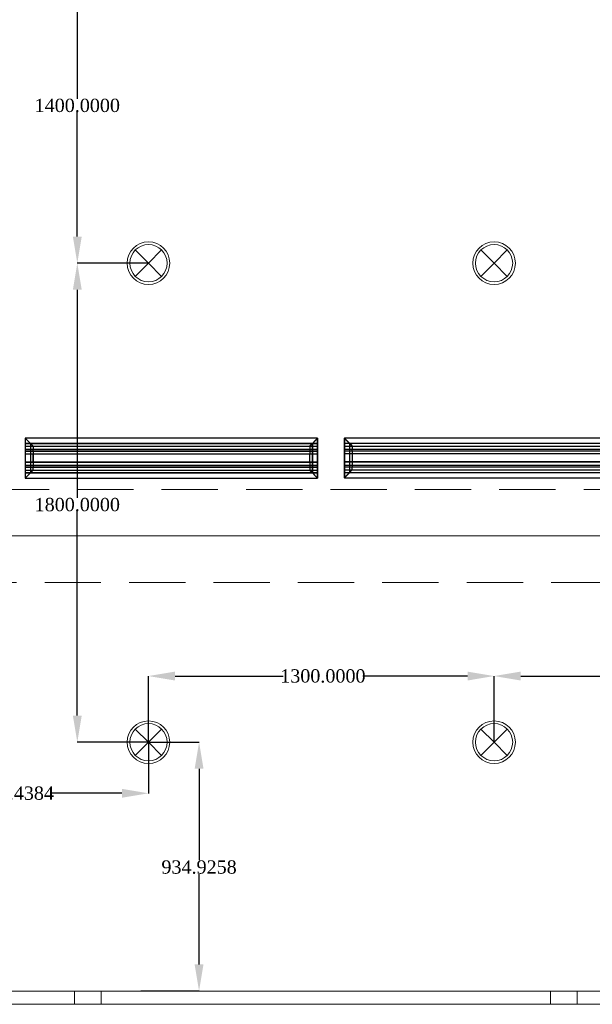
# Model space of a CAD drawing. Header units: millimetres. Extents: x 0 to 88385, y 0 to 41127.
# Tile 173 of 244: x 79507 to 81661, y 12903 to 16603. Entities that reach past the tile are written whole.
import ezdxf
from ezdxf.enums import TextEntityAlignment as Align

# ---------------------------------------------------------------- set-up
doc = ezdxf.new("R2010")
doc.units = ezdxf.units.MM
doc.header["$MEASUREMENT"] = 0
doc.linetypes.add('Dot & Dashed', pattern=[670.277762, 317.5, -176.388889, 0, -176.388874])
doc.linetypes.add('Hidden', pattern=[317.5, 211.666667, -105.833333])
for name, color, linetype in [('- განათება', 7, 'Continuous'), ('- მექანიკური ნაწილი', 7, 'Continuous'), ('Edges', 7, 'Continuous'), ('Structural - Bearing', 7, 'Continuous'), ('Structural - Grid', 7, 'Continuous')]:
    doc.layers.add(name, color=color, linetype=linetype)
doc.layers.add('Archicad Windows_Pen_No__1', color=7, linetype='Continuous', lineweight=13)
doc.layers.add('Structural - Bearing_Pen_No__1', color=7, linetype='Continuous', lineweight=13)
for name, color, linetype, lineweight, true_color in [('New_Interior - Lamp_Pen_No__77', 7, 'Continuous', 20, 0xffeb28), ('Structural - Bearing_Pen_No__81', 7, 'Continuous', 20, 0x6a6a6a), ('Structural - Grid_Pen_No__81', 7, 'Continuous', 20, 0x6a6a6a)]:
    doc.layers.add(name, color=color, linetype=linetype, lineweight=lineweight, true_color=true_color)
doc.styles.add('GENERATED_STYLE_2', font='txt')
doc.styles.get("Standard").update_dxf_attribs({"font": 'sylfaen.ttf'})
doc.dimstyles.get("Standard").update_dxf_attribs({"dimtxt": 0.18, "dimasz": 0.18, "dimexe": 0.18, "dimexo": 0.0625, "dimgap": 0.09, "dimtad": 0, "dimtih": 1, "dimtoh": 1, "dimdec": 4, "dimzin": 0, "dimdsep": 46, "dimtxsty": 'Standard', "dimcen": 0.09, "dimadec": 0, "dimazin": 0, "dimtfac": 1, "dimtdec": 4, "dimtofl": 0, "dimtmove": 0, "dimatfit": 3, "dimfxl": 1, "dimtolj": 1, "dimtzin": 0, "dimarcsym": 0})

# ---------------------------------------------------------------- blocks, each defined once
blk = doc.blocks.new('Slab_1', base_point=(2744.3, 12903.1))
at = {"layer": 'Structural - Bearing_Pen_No__1', "color": 7, "linetype": 'Continuous', "lineweight": 13, "flags": 128}
blk.add_lwpolyline([(2744.3, 12903.1), (2744.3, 39238), (-9233.8, 39238), (-16833.8, 39238), (-23183.8, 39238), (-23183.8, 32838), (-47183.8, 32838), (-47183.8, 12903.1)], close=True, dxfattribs=at)
blk = doc.blocks.new('Horizontal Multi-Sash Window_7')
at = {"layer": 'Archicad Windows_Pen_No__1', "color": 7, "linetype": 'Continuous', "lineweight": 13}
for p, q in [((-8951.5, 0), (8951.5, 0)), ((-7111.2, 0), (-5420.9, 0)), ((-5420.9, -50), (-5420.9, 0)), ((-5420.9, 0), (-5370.9, 0)), ((-5370.9, 0), (-5320.9, 0)), ((-5320.9, 0), (-5320.9, -50)), ((-5320.9, 0), (-3630.6, 0)), ((-3630.6, -50), (-3630.6, 0)), ((-3630.6, 0), (-3580.6, 0)), ((-3580.6, 0), (-3530.6, 0)), ((-3530.6, 0), (-3530.6, -50)), ((-3530.6, 0), (-1840.3, 0)), ((-8951.5, -50), (8951.5, -50)), ((-5420.9, -50), (-7111.2, -50)), ((-5370.9, -50), (-5420.9, -50)), ((-5320.9, -50), (-5370.9, -50)), ((-3630.6, -50), (-5320.9, -50)), ((-3580.6, -50), (-3630.6, -50)), ((-3530.6, -50), (-3580.6, -50)), ((-1840.3, -50), (-3530.6, -50))]:
    blk.add_line(p, q, dxfattribs=at)
blk = doc.blocks.new('Wall_7', base_point=(2744.3, 12903.1))
at = {"layer": 'Archicad Windows_Pen_No__1', "color": 7, "linetype": 'Continuous', "lineweight": 13, "xscale": -1, "zscale": 1000}
blk.add_blockref('Horizontal Multi-Sash Window_7', (-8057.2, 12953.1), dxfattribs=at)
blk = doc.blocks.new('Standard grid marker')
at = {"layer": 'Structural - Grid_Pen_No__81', "color": 251, "linetype": 'Continuous', "lineweight": 20, "true_color": 0x6a6a6a}
blk.add_line((1000, 0), (51328.1, 0), dxfattribs=at)
at = {"layer": 'Structural - Grid_Pen_No__81', "color": 251, "lineweight": 20, "true_color": 0x6a6a6a, "style": 'GENERATED_STYLE_2'}
for tag, p in [('AC_MarkerText_1_0', (-100, -144)), ('AC_MarkerText_1_1', (52428.1, -144))]:
    blk.add_attdef(tag, text='', height=100, rotation=180, dxfattribs=at).set_placement(p, align=Align.TOP_CENTER)
blk = doc.blocks.new('Beam_10', base_point=(-47008.8, 14663))
at = {"layer": 'Structural - Bearing_Pen_No__81', "color": 251, "linetype": 'Hidden', "lineweight": 20, "true_color": 0x6a6a6a}
for p, q in [((-4833.8, 14838), (816.2, 14838)), ((-47183.8, 14488), (1166.2, 14488))]:
    blk.add_line(p, q, dxfattribs=at)
at = {"layer": 'Structural - Bearing_Pen_No__81', "color": 251, "linetype": 'Dot & Dashed', "lineweight": 20, "true_color": 0x6a6a6a}
blk.add_line((-47008.8, 14663), (991.2, 14663), dxfattribs=at)
blk = doc.blocks.new('lineardiffplan')
at = {"layer": 'Edges'}
for p, q in [((392.8, 274.9), (392.8, 274.6)), ((393.1, 274.9), (392.8, 274.9)), ((422.8, 244.9), (392.8, 274.9)), ((392.8, 274.6), (392.9, 274.5)), ((392.9, 125.2), (392.9, 274.5)), ((412.4, 255), (392.9, 274.5)), ((393.1, 274.9), (393.2, 274.8)), ((393.2, 274.8), (412.7, 255.3)), ((1462.8, 244.9), (1492.8, 274.9)), ((1472.9, 255.3), (1492.4, 274.8)), ((1473.2, 254.9), (1492.8, 274.5)), ((1492.4, 274.8), (1492.5, 274.9)), ((1492.8, 274.9), (1492.5, 274.9)), ((1492.8, 274.5), (1492.8, 274.9)), ((1492.8, 274.5), (1492.8, 274.5)), ((1492.8, 125.4), (1492.8, 274.5)), ((1492.8, 255.3), (392.9, 255.3)), ((392.9, 254.9), (1492.8, 254.9)), ((392.9, 244.9), (1492.8, 244.9)), ((392.9, 233.2), (1492.8, 233.2)), ((392.9, 233), (1492.8, 233)), ((392.9, 226.8), (1492.8, 226.8)), ((392.9, 226.5), (1492.8, 226.5)), ((412.4, 144.7), (412.4, 255)), ((412.8, 254.6), (412.4, 255)), ((412.7, 255.3), (413.1, 254.9)), ((412.8, 145.1), (412.8, 254.6)), ((412.8, 254.6), (422.8, 244.6)), ((413.1, 254.9), (423.1, 244.9)), ((422.8, 244.6), (422.8, 244.9)), ((422.8, 244.9), (423.1, 244.9)), ((422.8, 244.6), (422.8, 244.6)), ((422.8, 244.6), (422.8, 233.2)), ((422.8, 233), (422.8, 233.2)), ((422.8, 226.8), (422.8, 233)), ((422.8, 226.5), (422.8, 226.8)), ((422.8, 214.9), (422.8, 226.5)), ((423.1, 244.9), (423.1, 244.9)), ((1472.5, 254.9), (1462.5, 244.9)), ((1462.5, 244.9), (1462.5, 244.9)), ((1462.5, 244.9), (1462.8, 244.9)), ((1462.8, 244.9), (1462.9, 244.6)), ((1462.8, 244.5), (1462.9, 244.6)), ((1462.8, 233.2), (1462.8, 244.5)), ((1462.8, 233), (1462.8, 233.2)), ((1462.8, 226.8), (1462.8, 233)), ((1462.8, 226.5), (1462.8, 226.8)), ((1462.8, 214.9), (1462.8, 226.5)), ((1462.9, 244.6), (1472.8, 254.5)), ((1472.9, 255.3), (1472.5, 254.9)), ((1472.8, 254.5), (1473.2, 254.9)), ((1472.8, 254.5), (1472.8, 145.3)), ((1473.2, 144.9), (1473.2, 254.9)), ((392.9, 214.9), (1492.8, 214.9)), ((1492.8, 214.8), (392.9, 214.8)), ((422.4, 214.9), (422.3, 214.9)), ((422.8, 214.9), (422.4, 214.9)), ((422.8, 184.9), (422.8, 214.9)), ((423.2, 214.9), (422.8, 214.9)), ((423.2, 214.8), (422.8, 214.9)), ((423.2, 214.8), (423.2, 214.9)), ((423.2, 214.8), (423.2, 184.9)), ((1462.8, 214.9), (1462.4, 214.9)), ((1462.4, 214.9), (1462.4, 214.8)), ((1462.8, 214.9), (1462.4, 214.8)), ((1462.4, 184.9), (1462.4, 214.8)), ((1462.8, 214.9), (1462.8, 184.9)), ((1462.8, 214.9), (1463.2, 214.9)), ((1463.2, 214.9), (1463.3, 214.9)), ((392.8, 124.9), (422.8, 154.9)), ((1492.8, 184.9), (392.9, 184.9)), ((392.9, 173.2), (1492.8, 173.2)), ((392.9, 173), (1492.8, 173)), ((392.9, 166.8), (1492.8, 166.8)), ((392.9, 166.5), (1492.8, 166.5)), ((392.9, 154.9), (1492.8, 154.9)), ((412.8, 145.1), (422.8, 155.1)), ((423.1, 154.8), (413.1, 144.9)), ((422.4, 184.9), (422.3, 184.9)), ((422.8, 184.9), (422.4, 184.9)), ((422.8, 184.9), (423.2, 184.9)), ((422.8, 173.2), (422.8, 184.9)), ((422.8, 173), (422.8, 173.2)), ((422.8, 173), (422.8, 166.8)), ((422.8, 166.5), (422.8, 166.8)), ((422.8, 155.1), (422.8, 166.5)), ((422.8, 154.9), (422.8, 155.1)), ((422.8, 155.1), (422.8, 155.1)), ((423.1, 154.8), (422.8, 154.9)), ((423.1, 154.8), (423.1, 154.9)), ((1462.4, 184.9), (1462.8, 184.9)), ((1462.5, 154.8), (1462.4, 154.9)), ((1462.8, 154.9), (1462.5, 154.8)), ((1462.5, 154.8), (1472.4, 144.9)), ((1462.8, 173.2), (1462.8, 184.9)), ((1463.2, 184.9), (1462.8, 184.9)), ((1462.8, 173), (1462.8, 173.2)), ((1462.8, 166.8), (1462.8, 173)), ((1462.8, 166.5), (1462.8, 166.8)), ((1462.8, 155.3), (1462.8, 166.5)), ((1462.9, 155.2), (1462.8, 155.3)), ((1462.9, 155.2), (1462.8, 154.9)), ((1462.8, 154.9), (1492.8, 124.9)), ((1472.8, 145.3), (1462.9, 155.2)), ((1463.2, 184.9), (1463.3, 184.9)), ((392.9, 125.2), (392.8, 125.1)), ((392.8, 125.1), (392.8, 124.9)), ((392.8, 124.9), (393.1, 124.9)), ((1492.8, 144.9), (392.9, 144.9)), ((392.9, 125.2), (412.4, 144.7)), ((392.9, 144.5), (1492.8, 144.5)), ((393.2, 124.9), (393.1, 124.9)), ((412.7, 144.5), (393.2, 124.9)), ((412.8, 145.1), (412.4, 144.7)), ((412.7, 144.5), (413.1, 144.9)), ((1472.4, 144.9), (1472.8, 144.5)), ((1473.2, 144.9), (1472.8, 145.3)), ((1472.8, 144.5), (1492.4, 124.9)), ((1473.2, 144.9), (1492.8, 125.4)), ((1492.4, 124.9), (1492.8, 124.9)), ((1492.4, 124.9), (1492.4, 124.9)), ((1492.8, 125.3), (1492.8, 125.4)), ((1492.8, 124.9), (1492.8, 125.3))]:
    blk.add_line(p, q, dxfattribs=at)
blk.add_lwpolyline([(393.2, 274.8), (1492.8, 274.8), (1492.8, 124.9), (393.2, 124.9)], close=True, dxfattribs=at)
blk = doc.blocks.new('Recessed Spot')
at = {"layer": 'New_Interior - Lamp_Pen_No__77', "color": 2, "linetype": 'Continuous', "lineweight": 20, "true_color": 0xffeb28}
for q in [(-49.5, 49.5), (49.5, 49.5), (-49.5, -49.5), (49.5, -49.5)]:
    blk.add_line((0, 0), q, dxfattribs=at)
at = {"layer": 'New_Interior - Lamp_Pen_No__77', "color": 2, "linetype": 'Continuous', "lineweight": 20, "true_color": 0xffeb28, "flags": 128}
blk.add_lwpolyline([(80, 0, 1), (-80, 0, 1)], format="xyb", close=True, dxfattribs=at)
at = {"layer": 'New_Interior - Lamp_Pen_No__77', "color": 2, "linetype": 'Continuous', "lineweight": 20, "true_color": 0xffeb28}
blk.add_circle((0, 0), 70, dxfattribs=at)
blk = doc.blocks.new('*D1028')
at = {"layer": '- განათება', "color": 0, "lineweight": -2, "transparency": 16777216}
for p, q in [((79991.9, 13887.9), (79991.9, 13695.8)), ((79106.5, 13859.7), (79106.5, 13695.8)), ((79206.5, 13696), (79360.5, 13696)), ((79891.9, 13696), (79628.9, 13696))]:
    blk.add_line(p, q, dxfattribs=at)
at = {"layer": '- განათება', "color": 0, "transparency": 16777216}
for points in [[(79206.5, 13712.7), (79206.5, 13679.3), (79106.5, 13696)], [(79891.9, 13712.7), (79891.9, 13679.3), (79991.9, 13696)]]:
    blk.add_solid(points, dxfattribs=at)
at = {"layer": 'Defpoints', "color": 0, "transparency": 16777216}
for p in [(79991.9, 13888), (79106.5, 13859.7), (79991.9, 13696)]:
    blk.add_point(p, dxfattribs=at)
at = {"layer": '- განათება', "color": 0, "transparency": 16777216, "insert": (79494.7, 13696), "char_height": 50, "attachment_point": 5}
blk.add_mtext('\\A1;{\\fSylfaen|b0|i0|c0|p18;885.4384}', dxfattribs=at)
blk = doc.blocks.new('*D1029')
at = {"layer": '- განათება', "color": 0, "lineweight": -2, "transparency": 16777216}
for p, q in [((79992, 13888), (80182.4, 13888)), ((80182.2, 13788), (80182.2, 13444.1)), ((80182.2, 13053.1), (80182.2, 13392.7)), ((79963.5, 12953.1), (80182.4, 12953.1))]:
    blk.add_line(p, q, dxfattribs=at)
at = {"layer": '- განათება', "color": 0, "transparency": 16777216}
for points in [[(80165.5, 13788), (80198.9, 13788), (80182.2, 13888)], [(80165.5, 13053.1), (80198.9, 13053.1), (80182.2, 12953.1)]]:
    blk.add_solid(points, dxfattribs=at)
at = {"layer": 'Defpoints', "color": 0, "transparency": 16777216}
for p in [(79991.9, 13888), (80182.2, 13888), (79963.4, 12953.1)]:
    blk.add_point(p, dxfattribs=at)
at = {"layer": '- განათება', "color": 0, "transparency": 16777216, "insert": (80182.2, 13418.4), "char_height": 50, "attachment_point": 5}
blk.add_mtext('\\A1;{\\fSylfaen|b0|i0|c0|p18;934.9258}', dxfattribs=at)
blk = doc.blocks.new('*D1030')
at = {"layer": '- განათება', "color": 0, "lineweight": -2, "transparency": 16777216}
for p, q in [((79991.9, 13888), (79991.9, 14136.7)), ((80091.9, 14136.5), (80498.3, 14136.5)), ((81191.9, 14136.5), (80797.6, 14136.5)), ((81291.9, 13888), (81291.9, 14136.7))]:
    blk.add_line(p, q, dxfattribs=at)
at = {"layer": '- განათება', "color": 0, "transparency": 16777216}
for points in [[(80091.9, 14153.2), (80091.9, 14119.8), (79991.9, 14136.5)], [(81191.9, 14153.2), (81191.9, 14119.8), (81291.9, 14136.5)]]:
    blk.add_solid(points, dxfattribs=at)
at = {"layer": 'Defpoints', "color": 0, "transparency": 16777216}
for p in [(79991.9, 14136.5), (79991.9, 13888), (81291.9, 13888)]:
    blk.add_point(p, dxfattribs=at)
at = {"layer": '- განათება', "color": 0, "transparency": 16777216, "insert": (80647.9, 14136.5), "char_height": 50, "attachment_point": 5}
blk.add_mtext('\\A1;{\\fSylfaen|b0|i0|c0|p18;1300.0000}', dxfattribs=at)
blk = doc.blocks.new('*D1031')
at = {"layer": '- განათება', "color": 0, "lineweight": -2, "transparency": 16777216}
for p, q in [((81291.9, 13888), (81291.9, 14136.7)), ((81391.9, 14136.5), (81798.3, 14136.5)), ((82491.9, 14136.5), (82097.6, 14136.5)), ((82591.9, 13888), (82591.9, 14136.7))]:
    blk.add_line(p, q, dxfattribs=at)
at = {"layer": '- განათება', "color": 0, "transparency": 16777216}
for points in [[(81391.9, 14153.2), (81391.9, 14119.8), (81291.9, 14136.5)], [(82491.9, 14153.2), (82491.9, 14119.8), (82591.9, 14136.5)]]:
    blk.add_solid(points, dxfattribs=at)
at = {"layer": 'Defpoints', "color": 0, "transparency": 16777216}
for p in [(81291.9, 14136.5), (81291.9, 13888), (82591.9, 13888)]:
    blk.add_point(p, dxfattribs=at)
at = {"layer": '- განათება', "color": 0, "transparency": 16777216, "insert": (81947.9, 14136.5), "char_height": 50, "attachment_point": 5}
blk.add_mtext('\\A1;{\\fSylfaen|b0|i0|c0|p18;1300.0000}', dxfattribs=at)
blk = doc.blocks.new('*D1032')
at = {"layer": '- განათება', "color": 0, "lineweight": -2, "transparency": 16777216}
for p, q in [((79991.9, 15688), (79724, 15688)), ((79724.2, 15588), (79724.2, 14806.1)), ((79724.2, 13988), (79724.2, 14754.8)), ((79991.9, 13888), (79724, 13888))]:
    blk.add_line(p, q, dxfattribs=at)
at = {"layer": '- განათება', "color": 0, "transparency": 16777216}
for points in [[(79707.5, 15588), (79740.9, 15588), (79724.2, 15688)], [(79707.5, 13988), (79740.9, 13988), (79724.2, 13888)]]:
    blk.add_solid(points, dxfattribs=at)
at = {"layer": 'Defpoints', "color": 0, "transparency": 16777216}
for p in [(79991.9, 15688), (79724.2, 13888), (79991.9, 13888)]:
    blk.add_point(p, dxfattribs=at)
at = {"layer": '- განათება', "color": 0, "transparency": 16777216, "insert": (79724.2, 14780.4), "char_height": 50, "attachment_point": 5}
blk.add_mtext('\\A1;{\\fSylfaen|b0|i0|c0|p18;1800.0000}', dxfattribs=at)
blk = doc.blocks.new('*D1033')
at = {"layer": '- განათება', "color": 0, "lineweight": -2, "transparency": 16777216}
for p, q in [((79991.9, 17088), (79724, 17088)), ((79724.2, 16988), (79724.2, 16306.1)), ((79724.2, 15788), (79724.2, 16254.8)), ((79991.9, 15688), (79724, 15688))]:
    blk.add_line(p, q, dxfattribs=at)
at = {"layer": '- განათება', "color": 0, "transparency": 16777216}
for points in [[(79707.5, 16988), (79740.9, 16988), (79724.2, 17088)], [(79707.5, 15788), (79740.9, 15788), (79724.2, 15688)]]:
    blk.add_solid(points, dxfattribs=at)
at = {"layer": 'Defpoints', "color": 0, "transparency": 16777216}
for p in [(79991.9, 17088), (79724.2, 15688), (79991.9, 15688)]:
    blk.add_point(p, dxfattribs=at)
at = {"layer": '- განათება', "color": 0, "transparency": 16777216, "insert": (79724.2, 16280.4), "char_height": 50, "attachment_point": 5}
blk.add_mtext('\\A1;{\\fSylfaen|b0|i0|c0|p18;1400.0000}', dxfattribs=at)

msp = doc.modelspace()

# ---------------------------------------------------------------- block references
at = {"layer": '- განათება', "color": 2, "linetype": 'Continuous', "lineweight": 20, "true_color": 0xffeb28, "zscale": 1000}
for p in [(79991.9443, 15687.98097), (81291.9443, 15687.98097), (79991.9443, 13887.98097), (81291.9443, 13887.98097)]:
    msp.add_blockref('Recessed Spot', p, dxfattribs=at)
at = {"layer": '- მექანიკური ნაწილი', "xscale": -1, "rotation": 180}
for p in [(79135.48781, 15155.0077), (80335.52154, 15155.83344)]:
    msp.add_blockref('lineardiffplan', p, dxfattribs=at)
at = {"layer": 'Structural - Bearing', "color": 7, "linetype": 'Continuous', "lineweight": 13}
msp.add_blockref('Slab_1', (86984.57817, 12903.05519), dxfattribs=at)
at = {"layer": 'Structural - Bearing', "color": 251, "lineweight": 20, "true_color": 0x6a6a6a}
msp.add_blockref('Beam_10', (37231.5059, 14662.98097), dxfattribs=at)
at = {"layer": 'Structural - Bearing', "color": 7, "lineweight": 35}
msp.add_blockref('Wall_7', (86984.57817, 12903.05519), dxfattribs=at)
at = {"layer": 'Structural - Grid', "color": 8, "linetype": 'Continuous', "lineweight": 15, "zscale": 1000, "rotation": 180}
msp.add_blockref('Standard grid marker', (88184.57817, 14662.98097), dxfattribs=at)

# ---------------------------------------------------------------- dimensions: what is measured, and where the dimension line sits
at = {"layer": '- განათება', "color": 1}
for base, p1, p2, angle, picture, middle in [((79724.20934, 15687.98097), (79991.9443, 17087.98097), (79991.9443, 15687.98097), 270, '*D1033', (79724.20934, 16280.41604)), ((79724.20934, 13887.98097), (79991.9443, 15687.98097), (79991.9443, 13887.98097), 270, '*D1032', (79724.20934, 14780.41604)), ((79991.9443, 14136.5), (81291.9443, 13887.98097), (79991.9443, 13887.98097), 180, '*D1030', (80647.9384, 14136.5)), ((81291.9443, 14136.5), (82591.9443, 13887.98097), (81291.9443, 13887.98097), 180, '*D1031', (81947.9384, 14136.5)), ((80182.20934, 13887.98097), (79963.4428, 12953.05519), (79991.9443, 13887.98097), 90, '*D1029', (80182.20934, 13418.41813))]:
    dim = msp.add_linear_dim(base=base, p1=p1, p2=p2, angle=angle, text='{\\fSylfaen|b0|i0|c0|p18;<>}', dimstyle='Standard', override={"dimtxt": 50, "dimasz": 100}, dxfattribs=at)
    dim.commit()
    dim.dimension.update_dxf_attribs({"geometry": picture, "text_midpoint": middle, "dimtype": 160})
dim = msp.add_linear_dim(base=(79991.9443, 13696), p1=(79106.5059, 13859.7392), p2=(79991.9443, 13887.98097), text='{\\fSylfaen|b0|i0|c0|p18;<>}', dimstyle='Standard', override={"dimtxt": 50, "dimasz": 100}, dxfattribs=at)
dim.commit()
dim.dimension.update_dxf_attribs({"geometry": '*D1028', "text_midpoint": (79494.70934, 13696), "dimtype": 160})

doc.saveas('drawing.dxf')
